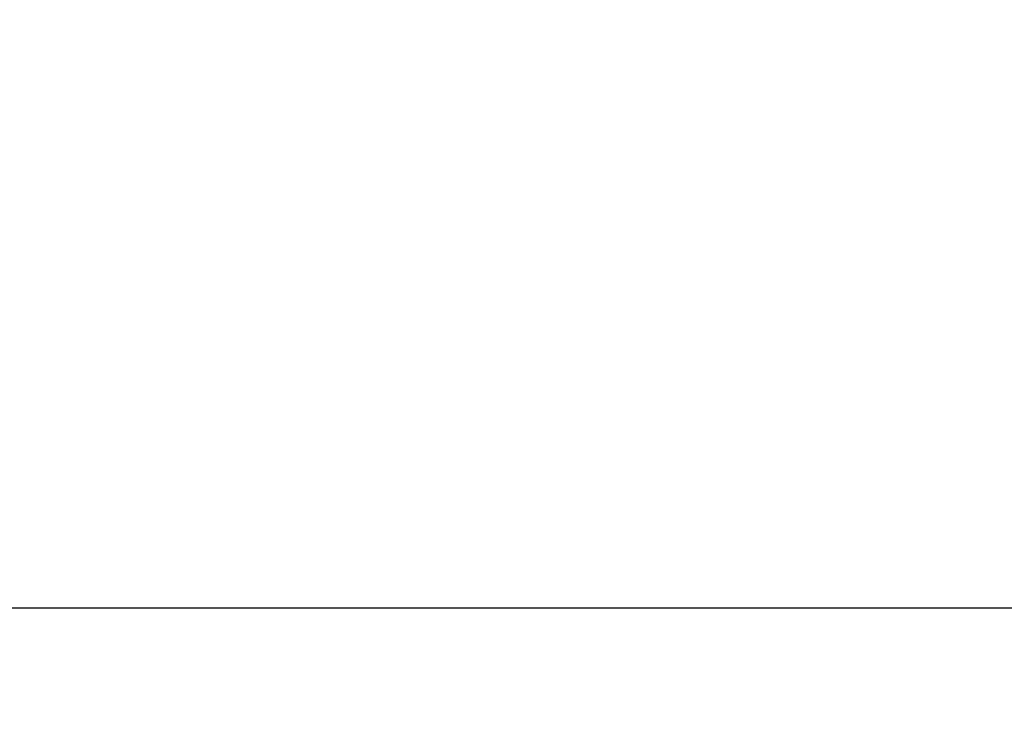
# Model space of a CAD drawing. Header units: millimetres. Extents: x 0 to 776, y 0 to 509.
# Tile 86 of 100: x 569 to 621, y 297 to 334. Entities that reach past the tile are written whole.
import ezdxf

# ---------------------------------------------------------------- set-up
doc = ezdxf.new("R2010")
doc.units = ezdxf.units.MM
doc.layers.add('DM', color=4, linetype='Continuous')
doc.layers.add('SLD-0', color=179, linetype='Continuous')
doc.styles.add('SLDTEXTSTYLE0', font='ROMANS', dxfattribs={"width": 0.84})
doc.styles.add('SLDTEXTSTYLE1', font='ROMANS', dxfattribs={"width": 0.97})
doc.dimstyles.new('SLDDIMSTYLE4', dxfattribs={"dimtxt": 3, "dimasz": 3.302, "dimexe": 0, "dimexo": 0.0625, "dimgap": 0.75, "dimtad": 1, "dimrnd": 1e-09, "dimzin": 12, "dimdsep": 46, "dimtxsty": 'SLDTEXTSTYLE0', "dimblk1": 'NONE', "dimblk2": 'NONE', "dimsah": 1, "dimcen": 0.09, "dimadec": 0, "dimazin": 3, "dimtol": 1, "dimtp": 0.3, "dimtm": 0.3, "dimtfac": 1, "dimtofl": 0, "dimtmove": 0, "dimatfit": 3, "dimldrblk": 'NONE', "dimfxl": 1, "dimfrac": 2, "dimtolj": 1, "dimtzin": 0, "dimarcsym": 0})

# ---------------------------------------------------------------- blocks, each defined once
blk = doc.blocks.new('_D_15')
at = {"layer": 'DM', "color": 7}
for p, q in [((541.336, 297.238), (541.336, 367.642)), ((636.336, 302.804), (636.336, 367.642)), ((543.836, 367.142), (633.836, 367.142))]:
    blk.add_line(p, q, dxfattribs=at)
for points in [[(543.836, 367.558), (543.836, 366.725), (541.336, 367.142)], [(633.836, 366.725), (633.836, 367.558), (636.336, 367.142)]]:
    blk.add_solid(points, dxfattribs=at)
at = {"layer": 'DM', "color": 7, "insert": (577.36, 371.462), "char_height": 3, "attachment_point": 1, "style": 'SLDTEXTSTYLE1'}
blk.add_mtext('95.00±0.30', dxfattribs=at)
blk = doc.blocks.new('_None')

msp = doc.modelspace()

# ---------------------------------------------------------------- linework, layer by layer
at = {"layer": 'SLD-0', "color": 7, "linetype": 'Continuous'}
msp.add_line((552.539, 303.239), (625.139, 303.239), dxfattribs=at)

# ---------------------------------------------------------------- dimensions: what is measured, and where the dimension line sits
at = {"layer": 'DM', "color": 7}
dim = msp.add_linear_dim(base=(541.336, 369.642), p1=(636.336, 302.304), p2=(541.336, 296.738), dimstyle='SLDDIMSTYLE4', dxfattribs=at)
dim.commit()
dim.dimension.update_dxf_attribs({"geometry": '_D_15', "text_midpoint": (588.836, 369.642), "dimtype": 160})

doc.saveas('drawing.dxf')
